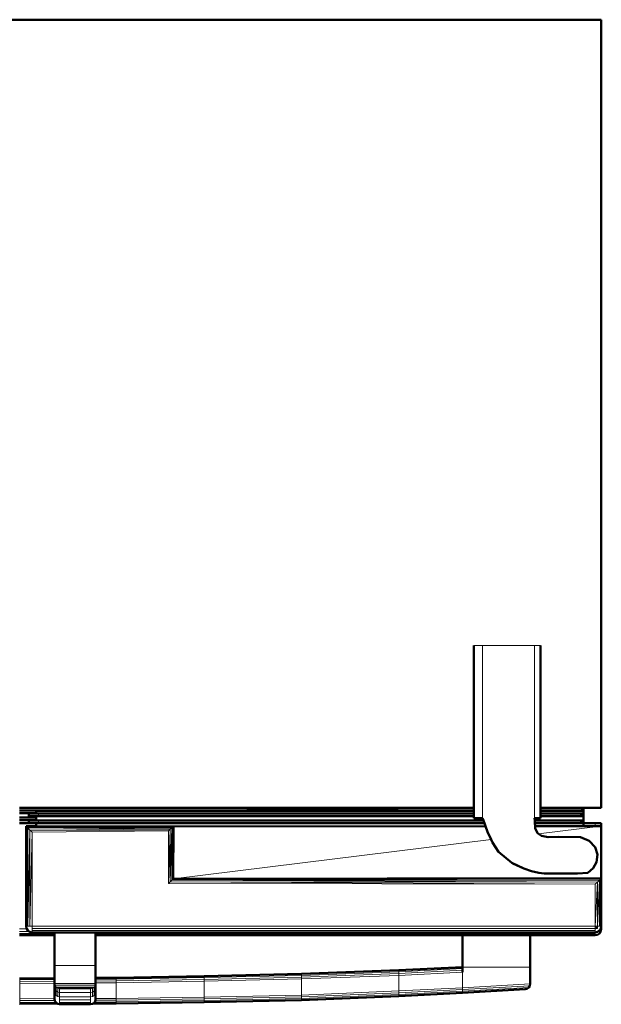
# Model space of a CAD drawing. Header units: inches. Extents: x 9 to 197, y 2 to 73.
# Tile 8 of 8: x 179 to 197, y 12 to 42. Entities that reach past the tile are written whole.
import ezdxf

# ---------------------------------------------------------------- set-up
doc = ezdxf.new("R2010")
doc.units = ezdxf.units.IN
doc.header["$MEASUREMENT"] = 0
doc.layers.add('Default', color=7, linetype='Continuous')

msp = doc.modelspace()

# ---------------------------------------------------------------- linework, layer by layer
at = {"layer": 'Default', "color": 254, "lineweight": 0, "true_color": 0xcccccc, "transparency": 33554687}
for p, q in [((160.996, 42.437), (196.837, 42.437)), ((196.837, 42.437), (196.837, 18.148)), ((193.181, 23.152), (192.908, 23.152)), ((192.908, 23.152), (192.908, 18.148)), ((192.908, 23.152), (193.181, 23.152)), ((192.908, 18.148), (192.908, 23.152)), ((194.779, 23.152), (193.181, 23.152)), ((193.181, 23.152), (193.181, 17.825)), ((194.961, 23.152), (194.779, 23.152)), ((194.779, 23.152), (194.961, 23.152)), ((194.779, 17.825), (194.779, 23.152)), ((194.961, 18.148), (194.961, 23.152)), ((194.961, 23.152), (194.961, 18.148)), ((192.908, 18.148), (178.916, 18.147)), ((178.916, 18.064), (192.908, 18.064)), ((179.421, 17.981), (178.916, 17.981)), ((178.916, 17.981), (179.421, 17.981)), ((179.421, 17.974), (179.204, 17.974)), ((179.204, 17.974), (179.204, 17.891)), ((192.908, 18.056), (179.421, 18.056)), ((179.421, 18.056), (179.421, 17.981)), ((179.421, 17.981), (179.421, 18.056)), ((179.421, 18.056), (192.908, 18.056)), ((179.421, 17.981), (179.421, 17.974)), ((179.421, 17.974), (179.421, 17.981)), ((179.497, 17.974), (179.421, 17.974)), ((179.497, 17.891), (179.497, 17.974)), ((179.497, 17.974), (192.908, 17.974)), ((192.908, 17.974), (179.497, 17.974)), ((192.908, 18.147), (192.908, 18.148)), ((192.908, 18.08), (192.908, 18.147)), ((192.908, 18.064), (192.908, 18.08)), ((192.908, 18.056), (192.908, 18.064)), ((192.908, 18.064), (192.908, 18.056)), ((192.908, 17.974), (192.908, 18.056)), ((192.908, 18.056), (192.908, 17.974)), ((192.908, 17.891), (192.908, 17.974)), ((192.908, 17.974), (192.908, 17.891)), ((195.4, 18.147), (194.961, 18.148)), ((194.961, 18.148), (194.961, 18.147)), ((194.961, 18.147), (194.961, 18.07)), ((194.961, 18.07), (194.961, 18.064)), ((194.961, 18.064), (194.961, 18.056)), ((194.961, 18.056), (194.961, 18.064)), ((194.961, 18.064), (196.213, 18.064)), ((194.961, 18.056), (194.961, 17.974)), ((194.961, 17.974), (194.961, 18.056)), ((194.961, 18.056), (196.213, 18.056)), ((196.213, 18.056), (194.961, 18.056)), ((194.961, 17.974), (194.961, 17.891)), ((194.961, 17.891), (194.961, 17.974)), ((194.961, 17.974), (196.213, 17.974)), ((196.213, 17.974), (194.961, 17.974)), ((195.579, 18.147), (195.4, 18.147)), ((195.994, 18.147), (195.579, 18.147)), ((196.173, 18.147), (195.994, 18.147)), ((196.288, 18.147), (196.173, 18.147)), ((196.213, 18.064), (196.213, 18.056)), ((196.213, 18.056), (196.288, 18.056)), ((196.213, 17.974), (196.213, 17.891)), ((196.288, 17.974), (196.213, 17.974)), ((196.837, 18.148), (196.288, 18.147)), ((196.288, 18.056), (196.288, 17.974)), ((178.916, 17.847), (179.421, 17.847)), ((179.421, 17.847), (178.916, 17.847)), ((178.916, 17.764), (179.421, 17.764)), ((179.421, 17.764), (178.916, 17.764)), ((178.916, 17.672), (179.203, 17.674)), ((179.203, 17.674), (178.916, 17.672)), ((179.421, 17.757), (179.203, 17.757)), ((179.203, 17.757), (179.203, 17.674)), ((179.203, 17.674), (179.421, 17.672)), ((179.204, 17.891), (179.421, 17.891)), ((179.421, 17.847), (179.421, 17.891)), ((179.421, 17.891), (179.497, 17.891)), ((179.421, 17.891), (179.421, 17.847)), ((179.421, 17.764), (179.421, 17.847)), ((179.421, 17.847), (179.421, 17.764)), ((179.421, 17.757), (179.421, 17.764)), ((179.421, 17.764), (179.421, 17.757)), ((179.497, 17.757), (179.421, 17.757)), ((179.421, 17.672), (179.421, 17.674)), ((179.421, 17.674), (179.497, 17.674)), ((179.421, 17.672), (179.421, 17.582)), ((179.421, 17.582), (179.421, 17.672)), ((179.497, 17.891), (192.908, 17.891)), ((192.908, 17.891), (179.497, 17.891)), ((193.205, 17.757), (179.497, 17.757)), ((179.497, 17.674), (179.497, 17.757)), ((179.497, 17.757), (193.205, 17.757)), ((179.497, 17.674), (193.234, 17.674)), ((193.234, 17.674), (179.497, 17.674)), ((192.908, 17.825), (192.908, 17.891)), ((192.908, 17.891), (192.908, 17.825)), ((193.181, 17.825), (192.908, 17.825)), ((192.908, 17.825), (193.181, 17.825)), ((193.181, 17.825), (193.205, 17.757)), ((193.205, 17.757), (193.234, 17.674)), ((193.234, 17.674), (193.267, 17.58)), ((194.961, 17.825), (194.779, 17.825)), ((194.779, 17.823), (194.779, 17.825)), ((194.779, 17.825), (194.961, 17.825)), ((194.784, 17.757), (194.779, 17.823)), ((196.213, 17.757), (194.784, 17.757)), ((194.784, 17.757), (196.213, 17.757)), ((194.789, 17.674), (194.784, 17.757)), ((196.213, 17.674), (194.789, 17.674)), ((194.796, 17.581), (194.789, 17.674)), ((194.789, 17.674), (196.213, 17.674)), ((194.961, 17.891), (194.961, 17.825)), ((194.961, 17.825), (194.961, 17.891)), ((194.961, 17.891), (196.213, 17.891)), ((196.213, 17.891), (194.961, 17.891)), ((196.213, 17.891), (196.288, 17.891)), ((196.288, 17.757), (196.213, 17.757)), ((196.213, 17.757), (196.213, 17.674)), ((196.213, 17.674), (196.288, 17.674)), ((196.288, 17.891), (196.288, 17.757)), ((196.288, 17.674), (196.288, 17.672)), ((196.288, 17.582), (196.288, 17.672)), ((196.288, 17.672), (196.645, 17.672)), ((196.288, 17.672), (196.288, 17.582)), ((196.645, 17.672), (196.645, 17.582)), ((179.421, 17.582), (179.114, 17.582)), ((179.114, 17.582), (179.114, 14.497)), ((179.305, 17.391), (183.499, 17.433)), ((179.305, 14.497), (179.305, 17.391)), ((183.644, 17.573), (179.421, 17.582)), ((179.421, 17.582), (183.656, 17.567)), ((183.645, 17.557), (179.421, 17.582)), ((183.499, 17.433), (183.5, 15.813)), ((183.644, 17.573), (193.267, 17.58)), ((193.267, 17.58), (183.644, 17.573)), ((183.656, 17.567), (183.644, 17.573)), ((183.656, 17.567), (183.645, 17.557)), ((183.647, 15.955), (183.656, 17.567)), ((183.656, 17.567), (193.268, 17.578)), ((193.268, 17.578), (183.656, 17.567)), ((193.267, 17.58), (193.268, 17.578)), ((193.268, 17.578), (193.327, 17.409)), ((193.327, 17.409), (193.444, 17.164)), ((194.796, 17.58), (196.288, 17.582)), ((196.288, 17.582), (194.796, 17.581)), ((194.8, 17.515), (194.796, 17.58)), ((194.871, 17.364), (194.8, 17.515)), ((194.902, 17.344), (194.871, 17.364)), ((194.902, 17.344), (196.822, 17.582)), ((196.822, 17.582), (194.902, 17.344)), ((194.999, 17.281), (194.902, 17.344)), ((196.288, 17.582), (196.645, 17.582)), ((196.645, 17.582), (196.288, 17.582)), ((196.645, 17.582), (196.714, 17.582)), ((196.714, 17.582), (196.716, 17.582)), ((196.716, 17.582), (196.779, 17.582)), ((196.779, 17.582), (196.781, 17.582)), ((196.781, 17.582), (196.822, 17.582)), ((196.822, 17.582), (196.823, 17.582)), ((196.823, 17.582), (196.837, 17.582)), ((196.837, 17.582), (196.837, 15.972)), ((183.647, 15.955), (193.444, 17.164)), ((193.444, 17.164), (183.647, 15.955)), ((193.444, 17.164), (193.485, 17.076)), ((193.485, 17.076), (193.666, 16.791)), ((195.201, 17.242), (194.999, 17.281)), ((195.503, 17.249), (195.201, 17.242)), ((196.2, 17.244), (195.503, 17.249)), ((196.464, 17.131), (196.2, 17.244)), ((196.649, 16.936), (196.464, 17.131)), ((193.666, 16.791), (194.082, 16.453)), ((196.717, 16.705), (196.649, 16.936)), ((196.69, 16.474), (196.717, 16.705)), ((194.082, 16.453), (194.114, 16.432)), ((194.114, 16.432), (194.452, 16.278)), ((196.586, 16.283), (196.69, 16.474)), ((194.452, 16.278), (194.687, 16.194)), ((194.687, 16.194), (194.911, 16.142)), ((194.911, 16.142), (195.077, 16.125)), ((195.077, 16.125), (196.101, 16.122)), ((196.101, 16.122), (196.418, 16.146)), ((196.418, 16.146), (196.586, 16.283)), ((183.5, 15.813), (196.645, 15.788)), ((196.823, 15.959), (183.637, 15.945)), ((183.637, 15.945), (183.647, 15.955)), ((196.837, 15.972), (183.647, 15.955)), ((183.647, 15.955), (196.837, 15.972)), ((196.823, 15.959), (183.647, 15.955)), ((183.647, 15.955), (196.823, 15.959)), ((196.645, 15.788), (196.645, 14.497)), ((196.837, 15.972), (196.823, 15.959)), ((179.139, 14.41), (178.916, 14.41)), ((179.114, 14.497), (179.129, 14.424)), ((179.129, 14.424), (179.139, 14.41)), ((196.645, 14.497), (179.305, 14.497)), ((179.994, 14.274), (179.994, 14.306)), ((179.994, 14.306), (181.257, 14.306)), ((179.994, 14.233), (179.994, 14.274)), ((181.257, 14.306), (181.257, 14.274)), ((181.257, 14.274), (181.257, 14.233)), ((179.994, 14.218), (179.994, 14.233)), ((179.994, 13.289), (179.994, 14.218)), ((181.257, 14.233), (181.257, 14.218)), ((181.257, 14.218), (181.257, 13.289)), ((192.563, 14.218), (194.644, 14.218)), ((192.563, 13.237), (192.563, 14.218)), ((194.644, 14.218), (194.644, 13.237)), ((181.257, 13.289), (179.994, 13.289)), ((190.601, 12.981), (192.563, 13.082)), ((194.644, 13.237), (192.563, 13.237)), ((192.563, 13.237), (194.644, 13.237)), ((192.563, 13.227), (192.563, 13.237)), ((192.563, 13.192), (192.563, 13.227)), ((192.563, 13.139), (192.563, 13.192)), ((192.563, 13.082), (192.563, 13.139)), ((192.563, 12.599), (192.563, 13.082)), ((192.563, 13.082), (192.563, 12.599)), ((194.644, 13.237), (194.644, 12.72)), ((181.257, 12.748), (181.89, 12.752)), ((181.257, 12.733), (181.257, 12.748)), ((181.89, 12.752), (184.601, 12.8)), ((181.89, 12.272), (181.89, 12.752)), ((181.89, 12.752), (181.89, 12.272)), ((184.601, 12.8), (187.601, 12.87)), ((184.601, 12.8), (184.601, 12.312)), ((184.601, 12.312), (184.601, 12.8)), ((187.601, 12.87), (190.601, 12.981)), ((187.601, 12.373), (187.601, 12.87)), ((187.601, 12.87), (187.601, 12.373)), ((190.601, 12.981), (190.601, 12.499)), ((190.601, 12.499), (190.601, 12.981)), ((178.916, 12.733), (178.92, 12.733)), ((178.92, 12.733), (179.994, 12.74)), ((178.92, 12.733), (178.92, 12.259)), ((178.92, 12.259), (178.92, 12.733)), ((179.994, 12.74), (179.994, 12.733)), ((179.994, 12.733), (179.994, 12.721)), ((179.994, 12.721), (179.994, 12.609)), ((179.994, 12.475), (179.994, 12.609)), ((179.994, 12.609), (180.004, 12.555)), ((179.994, 12.609), (179.994, 12.475)), ((180.004, 12.418), (179.994, 12.475)), ((179.994, 12.475), (179.994, 12.383)), ((180.004, 12.555), (180.004, 12.554)), ((180.004, 12.554), (180.004, 12.418)), ((181.246, 12.555), (181.257, 12.609)), ((181.246, 12.554), (181.246, 12.555)), ((181.246, 12.418), (181.246, 12.554)), ((181.257, 12.475), (181.246, 12.418)), ((181.257, 12.721), (181.257, 12.733)), ((181.257, 12.609), (181.257, 12.721)), ((181.257, 12.609), (181.257, 12.475)), ((181.257, 12.475), (181.257, 12.609)), ((181.257, 12.383), (181.257, 12.475)), ((190.601, 12.499), (187.601, 12.373)), ((192.563, 12.599), (190.601, 12.499)), ((194.644, 12.72), (192.563, 12.599)), ((178.92, 12.259), (178.916, 12.259)), ((179.994, 12.264), (178.92, 12.259)), ((179.994, 12.383), (179.994, 12.3)), ((179.994, 12.3), (179.994, 12.264)), ((181.257, 12.3), (181.257, 12.383)), ((181.257, 12.269), (181.257, 12.3)), ((181.89, 12.272), (181.257, 12.269)), ((184.601, 12.312), (181.89, 12.272)), ((187.601, 12.373), (184.601, 12.312))]:
    msp.add_line(p, q, dxfattribs=at).dxf.unprotected_set("ltscale", 0)
at = {"layer": 'Default', "color": 7, "lineweight": 50, "ltscale": 17.194022, "transparency": 33554687}
for p, q in [((160.996, 42.437), (196.837, 42.437)), ((196.837, 42.437), (196.837, 18.148)), ((192.908, 18.148), (192.908, 23.152)), ((194.961, 23.152), (194.961, 18.148)), ((192.908, 18.148), (178.916, 18.147)), ((178.916, 18.147), (192.908, 18.147)), ((192.908, 18.064), (178.916, 18.064)), ((179.421, 17.981), (178.916, 17.981)), ((179.421, 17.974), (179.204, 17.974)), ((179.204, 17.891), (179.204, 17.974)), ((179.421, 18.056), (179.421, 17.981)), ((192.908, 18.056), (179.421, 18.056)), ((179.421, 17.981), (179.421, 17.974)), ((179.421, 17.974), (179.497, 17.974)), ((179.497, 17.974), (192.908, 17.974)), ((192.908, 18.148), (192.908, 18.147)), ((192.908, 18.147), (192.908, 18.08)), ((192.908, 18.08), (192.908, 18.064)), ((192.908, 18.064), (192.908, 18.056)), ((192.908, 18.056), (192.908, 17.974)), ((192.908, 17.974), (192.908, 17.891)), ((195.4, 18.147), (194.961, 18.148)), ((194.961, 18.147), (194.961, 18.148)), ((194.961, 18.147), (195.4, 18.147)), ((194.961, 18.07), (194.961, 18.147)), ((194.961, 18.064), (194.961, 18.07)), ((196.213, 18.064), (194.961, 18.064)), ((194.961, 18.056), (194.961, 18.064)), ((194.961, 18.056), (196.213, 18.056)), ((194.961, 17.974), (194.961, 18.056)), ((194.961, 17.974), (196.213, 17.974)), ((194.961, 17.891), (194.961, 17.974)), ((195.399, 18.148), (195.4, 18.147)), ((195.579, 18.147), (195.4, 18.147)), ((195.994, 18.147), (195.579, 18.147)), ((196.173, 18.147), (195.994, 18.147)), ((196.173, 18.147), (196.174, 18.148)), ((196.173, 18.147), (196.288, 18.147)), ((196.213, 18.064), (196.288, 18.147)), ((196.213, 18.056), (196.213, 18.064)), ((196.288, 18.064), (196.213, 18.064)), ((196.213, 18.056), (196.288, 18.056)), ((196.213, 17.974), (196.213, 17.891)), ((196.213, 17.974), (196.288, 17.974)), ((196.837, 18.148), (196.288, 18.147)), ((196.288, 18.147), (196.288, 18.064)), ((196.288, 17.974), (196.288, 18.056)), ((196.288, 17.891), (196.288, 17.974)), ((178.916, 17.847), (179.421, 17.847)), ((179.421, 17.764), (178.916, 17.764)), ((179.203, 17.674), (178.916, 17.672)), ((179.203, 17.757), (179.421, 17.757)), ((179.203, 17.674), (179.203, 17.757)), ((179.203, 17.674), (179.421, 17.674)), ((179.421, 17.672), (179.203, 17.674)), ((179.204, 17.891), (179.421, 17.891)), ((179.497, 17.891), (179.421, 17.891)), ((179.421, 17.891), (179.421, 17.847)), ((179.421, 17.847), (179.421, 17.764)), ((179.421, 17.764), (179.421, 17.757)), ((179.421, 17.757), (179.497, 17.757)), ((179.421, 17.674), (179.497, 17.674)), ((179.421, 17.672), (179.421, 17.674)), ((179.421, 17.672), (179.421, 17.582)), ((192.908, 17.891), (179.497, 17.891)), ((179.497, 17.757), (193.205, 17.757)), ((179.497, 17.674), (193.234, 17.674)), ((192.908, 17.891), (192.908, 17.825)), ((193.181, 17.825), (192.908, 17.825)), ((193.205, 17.757), (193.181, 17.825)), ((193.234, 17.674), (193.205, 17.757)), ((193.267, 17.58), (193.234, 17.674)), ((194.779, 17.823), (194.779, 17.825)), ((194.961, 17.825), (194.779, 17.825)), ((194.779, 17.823), (194.784, 17.757)), ((196.213, 17.757), (194.784, 17.757)), ((194.784, 17.757), (194.789, 17.674)), ((194.789, 17.674), (196.213, 17.674)), ((194.789, 17.674), (194.796, 17.581)), ((196.213, 17.891), (194.961, 17.891)), ((194.961, 17.825), (194.961, 17.891)), ((196.288, 17.891), (196.213, 17.891)), ((196.213, 17.674), (196.213, 17.757)), ((196.213, 17.757), (196.288, 17.757)), ((196.288, 17.674), (196.213, 17.674)), ((196.288, 17.891), (196.288, 17.757)), ((196.288, 17.674), (196.288, 17.757)), ((196.288, 17.674), (196.288, 17.672)), ((196.645, 17.672), (196.288, 17.672)), ((196.288, 17.672), (196.288, 17.582)), ((196.645, 17.672), (196.716, 17.672)), ((196.781, 17.672), (196.716, 17.672)), ((196.823, 17.672), (196.781, 17.672)), ((196.837, 17.672), (196.823, 17.672)), ((196.837, 17.672), (196.837, 17.582)), ((179.114, 17.582), (179.114, 14.497)), ((179.114, 17.582), (179.421, 17.582)), ((179.421, 17.582), (183.656, 17.567)), ((193.267, 17.58), (183.644, 17.573)), ((183.656, 17.567), (183.647, 15.955)), ((193.268, 17.578), (193.267, 17.58)), ((193.327, 17.409), (193.268, 17.578)), ((193.327, 17.409), (193.444, 17.164)), ((196.288, 17.582), (194.796, 17.581)), ((196.288, 17.582), (194.796, 17.58)), ((194.796, 17.581), (194.796, 17.58)), ((194.796, 17.58), (194.8, 17.515)), ((194.8, 17.515), (194.871, 17.364)), ((194.902, 17.344), (194.871, 17.364)), ((194.999, 17.281), (194.902, 17.344)), ((194.902, 17.344), (194.991, 17.278)), ((196.288, 17.582), (196.645, 17.582)), ((196.645, 17.582), (196.714, 17.582)), ((196.714, 17.582), (196.716, 17.582)), ((196.716, 17.582), (196.779, 17.582)), ((196.779, 17.582), (196.781, 17.582)), ((196.781, 17.582), (196.822, 17.582)), ((196.822, 17.582), (196.823, 17.582)), ((196.823, 17.582), (196.837, 17.582)), ((196.837, 17.582), (196.837, 15.972)), ((193.444, 17.164), (193.485, 17.076)), ((193.485, 17.076), (193.666, 16.791)), ((194.999, 17.281), (195.201, 17.242)), ((195.201, 17.242), (195.503, 17.249)), ((195.503, 17.249), (196.2, 17.244)), ((196.2, 17.244), (196.464, 17.131)), ((196.464, 17.131), (196.649, 16.936)), ((194.082, 16.453), (193.666, 16.791)), ((196.649, 16.936), (196.717, 16.705)), ((196.717, 16.705), (196.69, 16.474)), ((194.114, 16.432), (194.082, 16.453)), ((194.452, 16.278), (194.082, 16.453)), ((194.114, 16.432), (194.452, 16.278)), ((196.69, 16.474), (196.586, 16.283)), ((194.452, 16.278), (194.687, 16.194)), ((194.911, 16.142), (194.687, 16.194)), ((195.077, 16.125), (194.911, 16.142)), ((196.101, 16.122), (195.077, 16.125)), ((196.101, 16.122), (196.418, 16.146)), ((196.418, 16.146), (196.586, 16.283)), ((196.837, 15.972), (183.647, 15.955)), ((196.837, 14.497), (196.837, 15.972)), ((179.129, 14.424), (179.114, 14.497)), ((179.139, 14.41), (179.129, 14.424)), ((179.17, 14.362), (179.139, 14.41)), ((179.209, 14.336), (179.17, 14.362)), ((179.232, 14.321), (179.209, 14.336)), ((179.232, 14.321), (179.305, 14.306)), ((179.305, 14.306), (179.994, 14.306)), ((179.994, 14.306), (181.257, 14.306)), ((179.994, 14.306), (179.994, 14.274)), ((179.994, 14.274), (179.994, 14.233)), ((181.257, 14.306), (196.645, 14.306)), ((181.257, 14.274), (181.257, 14.306)), ((181.257, 14.233), (181.257, 14.274)), ((196.645, 14.306), (196.692, 14.315)), ((196.692, 14.315), (196.715, 14.32)), ((196.715, 14.32), (196.719, 14.321)), ((196.719, 14.321), (196.75, 14.342)), ((196.781, 14.274), (196.719, 14.233)), ((196.75, 14.342), (196.768, 14.353)), ((196.768, 14.353), (196.777, 14.36)), ((196.781, 14.362), (196.777, 14.36)), ((196.781, 14.362), (196.792, 14.379)), ((196.822, 14.336), (196.781, 14.274)), ((196.792, 14.379), (196.812, 14.41)), ((196.812, 14.41), (196.822, 14.424)), ((196.822, 14.424), (196.837, 14.497)), ((196.822, 14.336), (196.837, 14.41)), ((196.837, 14.497), (196.837, 14.41)), ((178.916, 14.218), (179.994, 14.218)), ((179.994, 14.233), (179.994, 14.218)), ((179.994, 14.218), (179.994, 13.289)), ((181.257, 14.218), (181.257, 14.233)), ((181.257, 14.218), (192.563, 14.218)), ((181.257, 14.218), (181.257, 13.289)), ((192.563, 14.218), (194.644, 14.218)), ((192.563, 14.218), (192.563, 13.237)), ((194.644, 14.218), (196.645, 14.218)), ((194.644, 13.237), (194.644, 14.218)), ((196.719, 14.233), (196.645, 14.218)), ((179.994, 13.289), (179.994, 12.895)), ((181.257, 13.289), (181.257, 12.903)), ((190.601, 13.136), (187.601, 13.025)), ((192.563, 13.237), (190.601, 13.136)), ((192.563, 13.237), (192.563, 13.227)), ((192.563, 13.227), (192.563, 13.192)), ((192.563, 13.192), (192.563, 13.139)), ((192.563, 13.139), (192.563, 13.082)), ((194.644, 13.237), (194.644, 12.72)), ((178.916, 12.888), (178.92, 12.888)), ((178.92, 12.888), (179.994, 12.895)), ((179.994, 12.895), (179.994, 12.884)), ((179.994, 12.849), (179.994, 12.884)), ((179.994, 12.797), (179.994, 12.849)), ((179.994, 12.797), (179.994, 12.74)), ((181.257, 12.903), (181.89, 12.907)), ((181.257, 12.892), (181.257, 12.903)), ((181.257, 12.857), (181.257, 12.892)), ((181.257, 12.805), (181.257, 12.857)), ((181.257, 12.805), (181.257, 12.748)), ((181.257, 12.733), (181.257, 12.748)), ((184.601, 12.955), (181.89, 12.907)), ((187.601, 13.025), (184.601, 12.955)), ((179.994, 12.74), (179.994, 12.733)), ((179.994, 12.733), (179.994, 12.721)), ((179.994, 12.721), (179.994, 12.609)), ((179.994, 12.609), (179.994, 12.475)), ((179.994, 12.475), (179.994, 12.383)), ((181.257, 12.733), (181.257, 12.721)), ((181.257, 12.721), (181.257, 12.609)), ((181.257, 12.475), (181.257, 12.609)), ((181.257, 12.383), (181.257, 12.475)), ((190.601, 12.344), (192.563, 12.444)), ((192.563, 12.444), (194.49, 12.556)), ((194.49, 12.556), (194.547, 12.57)), ((194.547, 12.57), (194.599, 12.608)), ((194.599, 12.608), (194.633, 12.662)), ((194.633, 12.662), (194.644, 12.72)), ((179.994, 12.3), (179.994, 12.383)), ((179.994, 12.3), (179.994, 12.264)), ((179.994, 12.264), (179.994, 12.262)), ((179.994, 12.262), (179.994, 12.243)), ((179.994, 12.243), (180.001, 12.207)), ((180.001, 12.207), (180.004, 12.186)), ((180.026, 12.154), (180.004, 12.186)), ((180.039, 12.134), (180.026, 12.154)), ((181.228, 12.159), (181.211, 12.134)), ((181.246, 12.186), (181.228, 12.159)), ((181.246, 12.186), (181.251, 12.212)), ((181.251, 12.212), (181.257, 12.243)), ((181.257, 12.383), (181.257, 12.3)), ((181.257, 12.269), (181.257, 12.3)), ((181.257, 12.262), (181.257, 12.269)), ((181.257, 12.243), (181.257, 12.262)), ((184.601, 12.157), (181.89, 12.117)), ((184.601, 12.157), (187.601, 12.218)), ((187.601, 12.218), (190.601, 12.344)), ((178.916, 12.104), (178.92, 12.104)), ((180.077, 12.109), (178.92, 12.104)), ((180.06, 12.12), (180.039, 12.134)), ((180.077, 12.109), (180.06, 12.12)), ((180.091, 12.099), (180.077, 12.109)), ((180.148, 12.089), (180.091, 12.099)), ((180.148, 12.089), (181.102, 12.089)), ((181.159, 12.099), (181.102, 12.089)), ((181.181, 12.114), (181.159, 12.099)), ((181.197, 12.125), (181.181, 12.114)), ((181.89, 12.117), (181.181, 12.114)), ((181.211, 12.134), (181.197, 12.125))]:
    msp.add_line(p, q, dxfattribs=at)
at = {"layer": 'Default', "color": 9, "lineweight": 0, "true_color": 0xcbcbcb, "transparency": 33554687}
for p, q in [((193.181, 23.152), (194.779, 23.152)), ((193.181, 17.825), (193.181, 23.152)), ((194.779, 23.152), (194.779, 17.825)), ((193.205, 17.757), (193.181, 17.825)), ((193.234, 17.674), (193.205, 17.757)), ((193.267, 17.58), (193.234, 17.674)), ((194.779, 17.825), (194.779, 17.823)), ((194.779, 17.823), (194.784, 17.757)), ((194.784, 17.757), (194.789, 17.674)), ((194.789, 17.674), (194.796, 17.581)), ((193.268, 17.578), (193.267, 17.58)), ((193.327, 17.409), (193.268, 17.578)), ((193.444, 17.164), (193.327, 17.409)), ((194.796, 17.581), (194.796, 17.58)), ((194.796, 17.58), (194.8, 17.515)), ((194.8, 17.515), (194.871, 17.364)), ((194.871, 17.364), (194.902, 17.344)), ((194.902, 17.344), (194.991, 17.278)), ((194.991, 17.278), (194.902, 17.344)), ((194.902, 17.344), (194.999, 17.281)), ((193.485, 17.076), (193.444, 17.164)), ((193.666, 16.791), (193.485, 17.076)), ((194.999, 17.281), (194.991, 17.278)), ((194.991, 17.278), (195.201, 17.242)), ((195.201, 17.242), (195.503, 17.249)), ((195.503, 17.249), (196.2, 17.244)), ((196.2, 17.244), (196.464, 17.131)), ((196.464, 17.131), (196.649, 16.936)), ((194.082, 16.453), (193.666, 16.791)), ((196.649, 16.936), (196.717, 16.705)), ((196.717, 16.705), (196.69, 16.474)), ((194.452, 16.278), (194.082, 16.453)), ((196.69, 16.474), (196.586, 16.283)), ((194.687, 16.194), (194.452, 16.278)), ((194.911, 16.142), (194.687, 16.194)), ((195.077, 16.125), (194.911, 16.142)), ((196.101, 16.122), (195.077, 16.125)), ((196.418, 16.146), (196.101, 16.122)), ((196.586, 16.283), (196.418, 16.146)), ((179.994, 12.895), (179.994, 13.289)), ((179.994, 13.289), (181.257, 13.289)), ((181.257, 13.289), (181.257, 12.903)), ((179.994, 12.884), (179.994, 12.895)), ((179.994, 12.849), (179.994, 12.884)), ((179.994, 12.797), (179.994, 12.849)), ((179.994, 12.74), (179.994, 12.797)), ((181.257, 12.903), (181.257, 12.892)), ((181.257, 12.892), (181.257, 12.857)), ((181.257, 12.857), (181.257, 12.805)), ((181.257, 12.805), (181.257, 12.748)), ((181.257, 12.748), (181.257, 12.733)), ((179.994, 12.733), (179.994, 12.74)), ((181.257, 12.733), (179.994, 12.733))]:
    msp.add_line(p, q, dxfattribs=at).dxf.unprotected_set("ltscale", 0)
at = {"layer": 'Default', "color": 250, "lineweight": 0, "true_color": 0x444444, "transparency": 33554687}
for p, q in [((178.916, 18.147), (192.908, 18.08)), ((192.908, 18.064), (178.916, 18.064)), ((179.204, 17.891), (179.204, 17.974)), ((179.204, 17.974), (179.421, 17.974)), ((179.421, 17.974), (179.497, 17.974)), ((179.497, 17.974), (179.497, 17.891)), ((192.908, 18.08), (192.908, 18.064)), ((179.203, 17.757), (179.421, 17.757)), ((179.203, 17.674), (179.203, 17.757)), ((179.421, 17.674), (179.203, 17.674)), ((179.421, 17.891), (179.204, 17.891)), ((179.497, 17.891), (179.421, 17.891)), ((179.421, 17.757), (179.497, 17.757)), ((179.497, 17.674), (179.421, 17.674)), ((179.497, 17.757), (179.497, 17.674)), ((180.148, 12.089), (180.148, 12.108)), ((180.148, 12.108), (181.102, 12.108)), ((181.102, 12.089), (180.148, 12.089)), ((181.102, 12.108), (181.102, 12.089))]:
    msp.add_line(p, q, dxfattribs=at).dxf.unprotected_set("ltscale", 0)
at = {"layer": 'Default', "color": 253, "lineweight": 0, "true_color": 0xa8a8a8, "transparency": 33554687}
for p, q in [((192.908, 18.08), (178.916, 18.147)), ((178.916, 18.147), (192.908, 18.147)), ((192.908, 18.147), (192.908, 18.08)), ((194.961, 18.07), (194.961, 18.147)), ((194.961, 18.147), (195.4, 18.147)), ((196.213, 18.064), (194.961, 18.07)), ((195.4, 18.147), (195.579, 18.147)), ((195.579, 18.147), (195.994, 18.147)), ((195.994, 18.147), (196.173, 18.147)), ((196.173, 18.147), (196.288, 18.147)), ((196.288, 18.147), (196.213, 18.064))]:
    msp.add_line(p, q, dxfattribs=at).dxf.unprotected_set("ltscale", 0)
at = {"layer": 'Default', "color": 7, "lineweight": 15, "ltscale": 5.731341, "transparency": 33554687}
for p, q in [((195.58, 18.148), (195.579, 18.147)), ((195.993, 18.148), (195.994, 18.147))]:
    msp.add_line(p, q, dxfattribs=at)
at = {"layer": 'Default', "color": 255, "lineweight": 0, "transparency": 33554687}
for p, q in [((196.213, 18.064), (196.288, 18.147)), ((196.288, 18.064), (196.213, 18.064)), ((196.288, 18.147), (196.288, 18.064)), ((183.61, 17.527), (179.128, 17.569)), ((179.128, 17.569), (183.645, 17.557)), ((183.604, 15.914), (183.645, 17.557)), ((183.645, 17.557), (183.61, 17.527)), ((183.645, 17.557), (183.637, 15.945)), ((183.604, 15.914), (183.637, 15.945)), ((183.637, 15.945), (183.604, 15.914)), ((196.781, 15.918), (183.604, 15.914)), ((183.637, 15.945), (196.781, 15.918)), ((179.994, 12.609), (179.994, 12.721)), ((179.994, 12.721), (180.004, 12.674)), ((180.004, 12.555), (179.994, 12.609)), ((180.004, 12.674), (180.004, 12.555)), ((181.246, 12.674), (181.257, 12.721)), ((181.246, 12.555), (181.246, 12.674)), ((181.257, 12.609), (181.246, 12.555)), ((181.257, 12.721), (181.257, 12.609))]:
    msp.add_line(p, q, dxfattribs=at).dxf.unprotected_set("ltscale", 0)
at = {"layer": 'Default', "color": 8, "lineweight": 0, "true_color": 0x7c7c7c, "transparency": 33554687}
for p, q in [((179.128, 17.569), (179.114, 17.582)), ((179.114, 17.582), (179.421, 17.582)), ((183.645, 17.557), (179.128, 17.569)), ((179.421, 17.582), (183.645, 17.557)), ((183.656, 17.567), (179.421, 17.582)), ((179.421, 17.582), (183.644, 17.573)), ((183.644, 17.573), (183.656, 17.567))]:
    msp.add_line(p, q, dxfattribs=at).dxf.unprotected_set("ltscale", 0)
at = {"layer": 'Default', "color": 252, "lineweight": 0, "true_color": 0x8e8e8e, "transparency": 33554687}
for p, q in [((179.114, 14.497), (179.114, 17.582)), ((179.114, 17.582), (179.128, 17.569)), ((179.114, 14.497), (179.128, 17.569)), ((179.128, 17.569), (179.114, 14.497)), ((179.128, 17.569), (183.61, 17.527)), ((179.17, 17.526), (179.128, 17.569)), ((179.128, 17.569), (179.17, 17.526)), ((179.129, 14.497), (179.128, 17.569)), ((179.128, 17.569), (179.129, 14.497)), ((179.17, 17.526), (179.129, 14.497)), ((183.61, 17.527), (179.17, 17.526)), ((196.781, 15.918), (196.823, 15.959)), ((196.823, 15.959), (196.781, 14.497)), ((196.781, 14.497), (196.781, 15.918)), ((179.129, 14.497), (179.114, 14.497)), ((187.601, 13.025), (190.601, 13.136)), ((187.601, 13.014), (190.601, 13.125)), ((190.601, 13.125), (187.601, 13.014)), ((190.601, 13.091), (187.601, 12.979)), ((190.601, 13.136), (192.563, 13.237)), ((192.563, 13.227), (190.601, 13.125)), ((190.601, 13.125), (192.563, 13.227)), ((192.563, 13.192), (190.601, 13.091)), ((190.601, 13.125), (190.601, 13.136)), ((190.601, 13.136), (190.601, 13.125)), ((190.601, 13.091), (190.601, 13.125)), ((190.601, 13.125), (190.601, 13.091)), ((192.563, 13.237), (192.563, 13.227)), ((192.563, 13.227), (192.563, 13.192)), ((178.92, 12.888), (179.994, 12.895)), ((178.92, 12.877), (178.92, 12.888)), ((178.92, 12.877), (179.994, 12.884)), ((179.994, 12.884), (178.92, 12.877)), ((178.92, 12.843), (178.92, 12.877)), ((179.994, 12.849), (178.92, 12.843)), ((179.994, 12.895), (179.994, 12.884)), ((179.994, 12.884), (179.994, 12.849)), ((181.257, 12.903), (181.89, 12.907)), ((181.257, 12.892), (181.257, 12.903)), ((181.257, 12.892), (181.89, 12.896)), ((181.89, 12.896), (181.257, 12.892)), ((181.257, 12.857), (181.257, 12.892)), ((181.89, 12.861), (181.257, 12.857)), ((181.89, 12.907), (184.601, 12.955)), ((181.89, 12.896), (184.601, 12.944)), ((184.601, 12.944), (181.89, 12.896)), ((184.601, 12.91), (181.89, 12.861)), ((181.89, 12.896), (181.89, 12.907)), ((181.89, 12.907), (181.89, 12.896)), ((181.89, 12.861), (181.89, 12.896)), ((181.89, 12.896), (181.89, 12.861)), ((184.601, 12.955), (187.601, 13.025)), ((184.601, 12.944), (187.601, 13.014)), ((187.601, 13.014), (184.601, 12.944)), ((187.601, 12.979), (184.601, 12.91)), ((184.601, 12.955), (184.601, 12.944)), ((184.601, 12.944), (184.601, 12.955)), ((184.601, 12.91), (184.601, 12.944)), ((184.601, 12.944), (184.601, 12.91)), ((187.601, 13.014), (187.601, 13.025)), ((187.601, 13.025), (187.601, 13.014)), ((187.601, 12.979), (187.601, 13.014)), ((187.601, 13.014), (187.601, 12.979)), ((190.601, 12.389), (192.563, 12.489)), ((192.563, 12.455), (190.601, 12.354)), ((192.563, 12.489), (194.599, 12.608)), ((194.547, 12.57), (192.563, 12.455)), ((192.563, 12.455), (192.563, 12.489)), ((192.563, 12.489), (192.563, 12.455)), ((194.599, 12.608), (194.547, 12.57)), ((178.92, 12.149), (180.026, 12.154)), ((178.92, 12.115), (178.92, 12.149)), ((180.026, 12.154), (180.039, 12.134)), ((181.211, 12.134), (181.228, 12.159)), ((181.228, 12.159), (181.89, 12.162)), ((181.89, 12.162), (184.601, 12.202)), ((184.601, 12.167), (181.89, 12.128)), ((181.89, 12.128), (184.601, 12.167)), ((181.89, 12.128), (181.89, 12.162)), ((181.89, 12.162), (181.89, 12.128)), ((184.601, 12.157), (181.89, 12.117)), ((184.601, 12.202), (187.601, 12.264)), ((187.601, 12.229), (184.601, 12.167)), ((184.601, 12.167), (187.601, 12.229)), ((187.601, 12.218), (184.601, 12.157)), ((184.601, 12.202), (184.601, 12.167)), ((184.601, 12.167), (184.601, 12.202)), ((184.601, 12.167), (184.601, 12.157)), ((184.601, 12.157), (184.601, 12.167)), ((187.601, 12.264), (190.601, 12.389)), ((190.601, 12.354), (187.601, 12.229)), ((187.601, 12.229), (187.601, 12.264)), ((187.601, 12.264), (187.601, 12.229)), ((187.601, 12.229), (187.601, 12.218)), ((190.601, 12.354), (190.601, 12.389)), ((190.601, 12.389), (190.601, 12.354)), ((178.92, 12.115), (180.06, 12.12)), ((180.06, 12.12), (178.92, 12.115)), ((178.92, 12.104), (178.92, 12.115)), ((180.077, 12.109), (178.92, 12.104)), ((180.039, 12.134), (180.06, 12.12)), ((180.06, 12.12), (180.077, 12.109)), ((181.181, 12.114), (181.197, 12.125)), ((181.89, 12.117), (181.181, 12.114)), ((181.197, 12.125), (181.211, 12.134)), ((181.89, 12.128), (181.197, 12.125)), ((181.197, 12.125), (181.89, 12.128)), ((181.89, 12.117), (181.89, 12.128)), ((181.89, 12.128), (181.89, 12.117))]:
    msp.add_line(p, q, dxfattribs=at).dxf.unprotected_set("ltscale", 0)
at = {"layer": 'Default', "color": 252, "lineweight": 0, "true_color": 0x8f8f8f, "transparency": 33554687}
for p, q in [((179.129, 14.497), (179.17, 17.526)), ((179.17, 17.526), (179.17, 14.497)), ((196.781, 14.497), (196.823, 15.959)), ((196.822, 14.497), (196.837, 15.972)), ((196.837, 15.972), (196.822, 14.497)), ((196.823, 15.959), (196.822, 14.497)), ((196.822, 14.497), (196.823, 15.959)), ((196.823, 15.959), (196.837, 15.972)), ((196.837, 15.972), (196.837, 14.497)), ((178.916, 14.274), (179.994, 14.274)), ((179.17, 14.497), (179.129, 14.497)), ((179.305, 14.321), (179.305, 14.362)), ((179.305, 14.362), (196.645, 14.362)), ((196.645, 14.321), (179.305, 14.321)), ((179.994, 14.274), (179.994, 14.233)), ((181.257, 14.274), (196.645, 14.274)), ((181.257, 14.233), (181.257, 14.274)), ((196.645, 14.362), (196.645, 14.321)), ((196.645, 14.274), (196.645, 14.233)), ((196.822, 14.497), (196.781, 14.497)), ((196.837, 14.497), (196.822, 14.497)), ((178.916, 14.233), (179.994, 14.233)), ((179.994, 14.233), (178.916, 14.233)), ((179.994, 14.218), (178.916, 14.218)), ((179.994, 14.233), (179.994, 14.218)), ((196.645, 14.233), (181.257, 14.233)), ((181.257, 14.233), (196.645, 14.233)), ((181.257, 14.218), (181.257, 14.233)), ((192.563, 14.218), (181.257, 14.218)), ((194.644, 14.218), (192.563, 14.218)), ((196.645, 14.218), (194.644, 14.218)), ((196.645, 14.233), (196.645, 14.218))]:
    msp.add_line(p, q, dxfattribs=at).dxf.unprotected_set("ltscale", 0)
at = {"layer": 'Default', "color": 253, "lineweight": 0, "true_color": 0xa7a7a7, "transparency": 33554687}
for p, q in [((179.17, 17.526), (183.61, 17.527)), ((183.557, 17.482), (179.17, 17.526)), ((183.61, 17.527), (183.557, 17.482))]:
    msp.add_line(p, q, dxfattribs=at).dxf.unprotected_set("ltscale", 0)
at = {"layer": 'Default', "color": 253, "lineweight": 0, "true_color": 0xb5b5b5, "transparency": 33554687}
for p, q in [((179.235, 17.461), (179.17, 17.526)), ((179.17, 17.526), (183.557, 17.482)), ((179.17, 14.497), (179.17, 17.526)), ((179.17, 17.526), (179.235, 17.461)), ((179.235, 17.461), (179.17, 14.497)), ((179.17, 14.497), (179.235, 17.461)), ((179.235, 17.461), (179.232, 14.497)), ((183.557, 17.482), (179.235, 17.461)), ((196.716, 15.855), (196.781, 15.918)), ((196.719, 14.497), (196.716, 15.855)), ((196.719, 14.497), (196.781, 15.918)), ((196.781, 15.918), (196.719, 14.497)), ((196.781, 15.918), (196.781, 14.497)), ((178.916, 14.336), (179.209, 14.336)), ((179.994, 14.274), (178.916, 14.274)), ((179.232, 14.497), (179.17, 14.497)), ((179.209, 14.336), (179.232, 14.321)), ((179.232, 14.321), (179.305, 14.306)), ((179.305, 14.362), (179.305, 14.424)), ((179.305, 14.424), (196.645, 14.424)), ((196.645, 14.362), (179.305, 14.362)), ((179.305, 14.306), (179.305, 14.321)), ((179.305, 14.321), (196.645, 14.321)), ((179.994, 14.306), (179.305, 14.306)), ((179.305, 14.306), (179.994, 14.306)), ((181.257, 14.306), (179.994, 14.306)), ((179.994, 14.306), (179.994, 14.274)), ((196.645, 14.306), (181.257, 14.306)), ((181.257, 14.274), (181.257, 14.306)), ((181.257, 14.306), (196.645, 14.306)), ((196.645, 14.274), (181.257, 14.274)), ((196.645, 14.424), (196.645, 14.362)), ((196.645, 14.321), (196.645, 14.306)), ((196.645, 14.306), (196.645, 14.274)), ((196.781, 14.497), (196.719, 14.497)), ((187.601, 12.979), (190.601, 13.091)), ((190.601, 13.091), (192.563, 13.192)), ((192.563, 13.139), (190.601, 13.038)), ((190.601, 13.038), (190.601, 13.091)), ((190.601, 13.091), (190.601, 13.038)), ((192.563, 13.192), (192.563, 13.139)), ((178.92, 12.843), (179.994, 12.849)), ((178.92, 12.79), (178.92, 12.843)), ((179.994, 12.797), (178.92, 12.79)), ((179.994, 12.849), (179.994, 12.797)), ((181.257, 12.857), (181.89, 12.861)), ((181.257, 12.805), (181.257, 12.857)), ((181.89, 12.809), (181.257, 12.805)), ((181.89, 12.861), (184.601, 12.91)), ((181.89, 12.809), (181.89, 12.861)), ((181.89, 12.861), (181.89, 12.809)), ((184.601, 12.857), (181.89, 12.809)), ((184.601, 12.91), (187.601, 12.979)), ((187.601, 12.927), (184.601, 12.857)), ((184.601, 12.91), (184.601, 12.857)), ((184.601, 12.857), (184.601, 12.91)), ((190.601, 13.038), (187.601, 12.927)), ((187.601, 12.927), (187.601, 12.979)), ((187.601, 12.979), (187.601, 12.927)), ((180.038, 12.62), (180.004, 12.674)), ((180.004, 12.674), (181.246, 12.674)), ((181.212, 12.62), (180.038, 12.62)), ((181.246, 12.674), (181.212, 12.62)), ((190.601, 12.442), (192.563, 12.542)), ((192.563, 12.489), (190.601, 12.389)), ((192.563, 12.542), (194.633, 12.662)), ((194.599, 12.608), (192.563, 12.489)), ((192.563, 12.489), (192.563, 12.542)), ((192.563, 12.542), (192.563, 12.489)), ((194.633, 12.662), (194.599, 12.608)), ((178.92, 12.202), (180.001, 12.207)), ((178.92, 12.149), (178.92, 12.202)), ((180.026, 12.154), (178.92, 12.149)), ((180.001, 12.207), (180.004, 12.186)), ((180.004, 12.186), (180.026, 12.154)), ((181.228, 12.159), (181.246, 12.186)), ((181.89, 12.162), (181.228, 12.159)), ((181.246, 12.186), (181.251, 12.212)), ((181.251, 12.212), (181.89, 12.215)), ((181.89, 12.215), (184.601, 12.254)), ((181.89, 12.162), (181.89, 12.215)), ((181.89, 12.215), (181.89, 12.162)), ((184.601, 12.202), (181.89, 12.162)), ((184.601, 12.254), (187.601, 12.316)), ((187.601, 12.264), (184.601, 12.202)), ((184.601, 12.254), (184.601, 12.202)), ((184.601, 12.202), (184.601, 12.254)), ((187.601, 12.316), (190.601, 12.442)), ((190.601, 12.389), (187.601, 12.264)), ((187.601, 12.316), (187.601, 12.264)), ((187.601, 12.264), (187.601, 12.316)), ((190.601, 12.389), (190.601, 12.442)), ((190.601, 12.442), (190.601, 12.389))]:
    msp.add_line(p, q, dxfattribs=at).dxf.unprotected_set("ltscale", 0)
at = {"layer": 'Default', "color": 9, "lineweight": 0, "true_color": 0xc9c9c9, "transparency": 33554687}
for p, q in [((179.232, 14.497), (179.235, 17.461)), ((179.305, 17.391), (179.232, 14.497)), ((179.232, 14.497), (179.305, 17.391)), ((179.305, 17.391), (179.235, 17.461)), ((179.235, 17.461), (183.499, 17.433)), ((179.235, 17.461), (179.305, 17.391)), ((183.499, 17.433), (179.305, 17.391)), ((179.305, 17.391), (179.305, 14.497)), ((196.645, 15.788), (183.554, 15.866)), ((183.554, 15.866), (196.716, 15.855)), ((196.645, 14.497), (196.716, 15.855)), ((196.716, 15.855), (196.645, 14.497)), ((196.645, 15.788), (196.716, 15.855)), ((196.716, 15.855), (196.645, 15.788)), ((196.645, 14.497), (196.645, 15.788)), ((196.716, 15.855), (196.719, 14.497)), ((178.916, 14.41), (179.139, 14.41)), ((179.209, 14.336), (178.916, 14.336)), ((179.139, 14.41), (179.17, 14.362)), ((179.17, 14.362), (179.209, 14.336)), ((179.305, 14.497), (179.232, 14.497)), ((179.305, 14.424), (179.305, 14.497)), ((179.305, 14.497), (196.645, 14.497)), ((196.645, 14.424), (179.305, 14.424)), ((196.719, 14.497), (196.645, 14.497)), ((196.645, 14.497), (196.645, 14.424)), ((190.601, 13.038), (192.563, 13.139)), ((192.563, 13.082), (190.601, 12.981)), ((192.563, 13.139), (192.563, 13.082)), ((178.92, 12.79), (179.994, 12.797)), ((178.92, 12.733), (178.92, 12.79)), ((179.994, 12.797), (179.994, 12.74)), ((181.257, 12.805), (181.89, 12.809)), ((181.257, 12.748), (181.257, 12.805)), ((181.89, 12.752), (181.257, 12.748)), ((181.89, 12.809), (184.601, 12.857)), ((181.89, 12.752), (181.89, 12.809)), ((181.89, 12.809), (181.89, 12.752)), ((184.601, 12.8), (181.89, 12.752)), ((184.601, 12.857), (187.601, 12.927)), ((187.601, 12.87), (184.601, 12.8)), ((184.601, 12.857), (184.601, 12.8)), ((184.601, 12.8), (184.601, 12.857)), ((187.601, 12.927), (190.601, 13.038)), ((190.601, 12.981), (187.601, 12.87)), ((187.601, 12.927), (187.601, 12.87)), ((187.601, 12.87), (187.601, 12.927)), ((190.601, 12.981), (190.601, 13.038)), ((190.601, 13.038), (190.601, 12.981)), ((179.994, 12.74), (178.92, 12.733)), ((187.601, 12.373), (190.601, 12.499)), ((190.601, 12.499), (192.563, 12.599)), ((192.563, 12.542), (190.601, 12.442)), ((190.601, 12.442), (190.601, 12.499)), ((190.601, 12.499), (190.601, 12.442)), ((192.563, 12.599), (194.644, 12.72)), ((194.633, 12.662), (192.563, 12.542)), ((192.563, 12.542), (192.563, 12.599)), ((192.563, 12.599), (192.563, 12.542)), ((194.644, 12.72), (194.633, 12.662)), ((178.92, 12.259), (179.994, 12.264)), ((178.92, 12.202), (178.92, 12.259)), ((180.001, 12.207), (178.92, 12.202)), ((179.994, 12.264), (179.994, 12.262)), ((179.994, 12.262), (179.994, 12.243)), ((179.994, 12.243), (180.001, 12.207)), ((181.251, 12.212), (181.257, 12.243)), ((181.89, 12.215), (181.251, 12.212)), ((181.257, 12.269), (181.89, 12.272)), ((181.257, 12.262), (181.257, 12.269)), ((181.257, 12.243), (181.257, 12.262)), ((181.89, 12.272), (184.601, 12.312)), ((181.89, 12.272), (181.89, 12.215)), ((181.89, 12.215), (181.89, 12.272)), ((184.601, 12.254), (181.89, 12.215)), ((184.601, 12.312), (187.601, 12.373)), ((187.601, 12.316), (184.601, 12.254)), ((184.601, 12.312), (184.601, 12.254)), ((184.601, 12.254), (184.601, 12.312)), ((190.601, 12.442), (187.601, 12.316)), ((187.601, 12.373), (187.601, 12.316)), ((187.601, 12.316), (187.601, 12.373))]:
    msp.add_line(p, q, dxfattribs=at).dxf.unprotected_set("ltscale", 0)
at = {"layer": 'Default', "color": 9, "lineweight": 0, "true_color": 0xc7c7c7, "transparency": 33554687}
for p, q in [((179.235, 17.461), (183.557, 17.482)), ((183.499, 17.433), (179.235, 17.461)), ((183.557, 17.482), (183.499, 17.433)), ((183.5, 15.813), (183.557, 17.482)), ((183.557, 17.482), (183.554, 15.866)), ((183.554, 15.866), (183.5, 15.813)), ((183.5, 15.813), (183.554, 15.866)), ((196.645, 15.788), (183.5, 15.813)), ((183.554, 15.866), (196.645, 15.788))]:
    msp.add_line(p, q, dxfattribs=at).dxf.unprotected_set("ltscale", 0)
at = {"layer": 'Default', "color": 9, "lineweight": 0, "true_color": 0xc8c8c8, "transparency": 33554687}
for p, q in [((183.499, 17.433), (183.557, 17.482)), ((183.5, 15.813), (183.499, 17.433)), ((183.557, 17.482), (183.5, 15.813)), ((179.994, 12.721), (179.994, 12.733)), ((179.994, 12.733), (181.257, 12.733)), ((180.004, 12.674), (179.994, 12.721)), ((181.246, 12.674), (180.004, 12.674)), ((181.257, 12.721), (181.246, 12.674)), ((181.257, 12.733), (181.257, 12.721))]:
    msp.add_line(p, q, dxfattribs=at).dxf.unprotected_set("ltscale", 0)
at = {"layer": 'Default', "color": 253, "lineweight": 0, "true_color": 0xaeaeae, "transparency": 33554687}
for p, q in [((183.61, 17.527), (183.554, 15.866)), ((183.554, 15.866), (183.557, 17.482)), ((183.557, 17.482), (183.61, 17.527))]:
    msp.add_line(p, q, dxfattribs=at).dxf.unprotected_set("ltscale", 0)
at = {"layer": 'Default', "color": 253, "lineweight": 0, "true_color": 0xababab, "transparency": 33554687}
for p, q in [((183.554, 15.866), (183.61, 17.527)), ((183.61, 17.527), (183.604, 15.914)), ((183.604, 15.914), (183.554, 15.866))]:
    msp.add_line(p, q, dxfattribs=at).dxf.unprotected_set("ltscale", 0)
at = {"layer": 'Default', "color": 252, "lineweight": 0, "transparency": 33554687}
for p, q in [((183.645, 17.557), (183.604, 15.914)), ((183.604, 15.914), (183.61, 17.527)), ((183.61, 17.527), (183.645, 17.557))]:
    msp.add_line(p, q, dxfattribs=at).dxf.unprotected_set("ltscale", 0)
at = {"layer": 'Default', "color": 8, "lineweight": 0, "true_color": 0x818181, "transparency": 33554687}
for p, q in [((183.656, 17.567), (183.637, 15.945)), ((183.637, 15.945), (183.656, 17.567)), ((183.637, 15.945), (183.645, 17.557)), ((183.645, 17.557), (183.656, 17.567)), ((183.656, 17.567), (183.647, 15.955)), ((183.647, 15.955), (183.637, 15.945))]:
    msp.add_line(p, q, dxfattribs=at).dxf.unprotected_set("ltscale", 0)
at = {"layer": 'Default', "color": 253, "lineweight": 0, "true_color": 0xa9a9a9, "transparency": 33554687}
for p, q in [((183.554, 15.866), (183.604, 15.914)), ((196.716, 15.855), (183.554, 15.866)), ((183.604, 15.914), (196.716, 15.855))]:
    msp.add_line(p, q, dxfattribs=at).dxf.unprotected_set("ltscale", 0)
at = {"layer": 'Default', "color": 253, "lineweight": 0, "true_color": 0xb4b4b4, "transparency": 33554687}
for p, q in [((183.604, 15.914), (196.781, 15.918)), ((196.716, 15.855), (183.604, 15.914)), ((196.781, 15.918), (196.716, 15.855))]:
    msp.add_line(p, q, dxfattribs=at).dxf.unprotected_set("ltscale", 0)
at = {"layer": 'Default', "color": 252, "lineweight": 0, "true_color": 0x8c8c8c, "transparency": 33554687}
for p, q in [((183.637, 15.945), (196.823, 15.959)), ((196.781, 15.918), (183.637, 15.945)), ((196.823, 15.959), (196.781, 15.918))]:
    msp.add_line(p, q, dxfattribs=at).dxf.unprotected_set("ltscale", 0)
at = {"layer": 'Default', "color": 9, "lineweight": 0, "true_color": 0xc6c6c6, "transparency": 33554687}
for p, q in [((196.645, 14.424), (196.645, 14.497)), ((196.645, 14.497), (196.717, 14.426)), ((196.717, 14.426), (196.645, 14.497)), ((196.645, 14.497), (196.719, 14.497)), ((196.717, 14.426), (196.645, 14.424)), ((196.719, 14.497), (196.717, 14.426))]:
    msp.add_line(p, q, dxfattribs=at).dxf.unprotected_set("ltscale", 0)
at = {"layer": 'Default', "color": 251, "lineweight": 0, "true_color": 0x484848, "transparency": 33554687}
for p, q in [((180.004, 12.555), (180.004, 12.674)), ((180.004, 12.674), (180.038, 12.62)), ((180.004, 12.554), (180.004, 12.555)), ((180.039, 12.501), (180.004, 12.554)), ((180.004, 12.554), (180.039, 12.501)), ((180.004, 12.418), (180.004, 12.554)), ((180.038, 12.62), (180.039, 12.501)), ((180.039, 12.501), (180.039, 12.365)), ((181.211, 12.501), (181.212, 12.62)), ((181.211, 12.501), (181.246, 12.554)), ((181.246, 12.554), (181.211, 12.501)), ((181.211, 12.365), (181.211, 12.501)), ((181.212, 12.62), (181.246, 12.674)), ((181.246, 12.674), (181.246, 12.555)), ((181.246, 12.555), (181.246, 12.554)), ((181.246, 12.554), (181.246, 12.418)), ((180.039, 12.365), (180.004, 12.418)), ((180.148, 12.228), (180.148, 12.32)), ((180.148, 12.32), (181.102, 12.32)), ((181.102, 12.228), (180.148, 12.228)), ((181.102, 12.32), (181.102, 12.228)), ((181.246, 12.418), (181.211, 12.365))]:
    msp.add_line(p, q, dxfattribs=at).dxf.unprotected_set("ltscale", 0)
at = {"layer": 'Default', "color": 251, "lineweight": 0, "true_color": 0x4a4a4a, "transparency": 33554687}
for p, q in [((180.039, 12.501), (180.038, 12.62)), ((180.038, 12.62), (180.09, 12.583)), ((180.091, 12.467), (180.039, 12.501)), ((180.09, 12.583), (180.091, 12.467)), ((181.159, 12.467), (181.16, 12.583)), ((181.211, 12.501), (181.159, 12.467)), ((181.16, 12.583), (181.212, 12.62)), ((181.212, 12.62), (181.211, 12.501))]:
    msp.add_line(p, q, dxfattribs=at).dxf.unprotected_set("ltscale", 0)
at = {"layer": 'Default', "color": 252, "lineweight": 0, "true_color": 0x929292, "transparency": 33554687}
for p, q in [((180.038, 12.62), (181.212, 12.62)), ((180.09, 12.583), (180.038, 12.62)), ((181.16, 12.583), (180.09, 12.583)), ((181.212, 12.62), (181.16, 12.583))]:
    msp.add_line(p, q, dxfattribs=at).dxf.unprotected_set("ltscale", 0)
at = {"layer": 'Default', "color": 251, "lineweight": 0, "true_color": 0x4b4b4b, "transparency": 33554687}
for p, q in [((180.039, 12.365), (180.039, 12.501)), ((180.039, 12.501), (180.091, 12.467)), ((180.091, 12.467), (180.09, 12.583)), ((180.09, 12.583), (180.148, 12.568)), ((180.091, 12.467), (180.091, 12.331)), ((180.148, 12.456), (180.091, 12.467)), ((180.148, 12.568), (180.148, 12.456)), ((181.102, 12.568), (181.16, 12.583)), ((181.102, 12.456), (181.102, 12.568)), ((181.159, 12.467), (181.102, 12.456)), ((181.16, 12.583), (181.159, 12.467)), ((181.159, 12.467), (181.211, 12.501)), ((181.159, 12.331), (181.159, 12.467)), ((181.211, 12.501), (181.211, 12.365)), ((180.091, 12.331), (180.039, 12.365)), ((181.211, 12.365), (181.159, 12.331))]:
    msp.add_line(p, q, dxfattribs=at).dxf.unprotected_set("ltscale", 0)
at = {"layer": 'Default', "color": 251, "lineweight": 0, "true_color": 0x4c4c4c, "transparency": 33554687}
for p, q in [((180.148, 12.568), (180.09, 12.583)), ((180.09, 12.583), (181.16, 12.583)), ((180.091, 12.331), (180.091, 12.467)), ((180.091, 12.467), (180.148, 12.456)), ((180.148, 12.456), (180.148, 12.568)), ((180.148, 12.568), (181.102, 12.568)), ((181.102, 12.568), (180.148, 12.568)), ((180.148, 12.456), (180.148, 12.32)), ((180.148, 12.32), (180.148, 12.456)), ((180.148, 12.456), (181.102, 12.456)), ((181.102, 12.456), (180.148, 12.456)), ((181.16, 12.583), (181.102, 12.568)), ((181.102, 12.568), (181.102, 12.456)), ((181.102, 12.456), (181.159, 12.467)), ((181.102, 12.456), (181.102, 12.32)), ((181.102, 12.32), (181.102, 12.456)), ((181.159, 12.467), (181.159, 12.331)), ((180.148, 12.32), (180.091, 12.331)), ((181.102, 12.32), (180.148, 12.32)), ((181.159, 12.331), (181.102, 12.32))]:
    msp.add_line(p, q, dxfattribs=at).dxf.unprotected_set("ltscale", 0)
at = {"layer": 'Default', "color": 49, "lineweight": 0, "true_color": 0x474747, "transparency": 33554687}
for p, q in [((180.148, 12.146), (180.148, 12.228)), ((180.148, 12.228), (181.102, 12.228)), ((181.102, 12.146), (180.148, 12.146)), ((181.102, 12.228), (181.102, 12.146))]:
    msp.add_line(p, q, dxfattribs=at).dxf.unprotected_set("ltscale", 0)
at = {"layer": 'Default', "color": 250, "lineweight": 0, "true_color": 0x454545, "transparency": 33554687}
for p, q in [((180.148, 12.108), (180.148, 12.146)), ((180.148, 12.146), (181.102, 12.146)), ((181.102, 12.146), (181.102, 12.108)), ((181.102, 12.108), (180.148, 12.108))]:
    msp.add_line(p, q, dxfattribs=at).dxf.unprotected_set("ltscale", 0)

doc.saveas('drawing.dxf')
